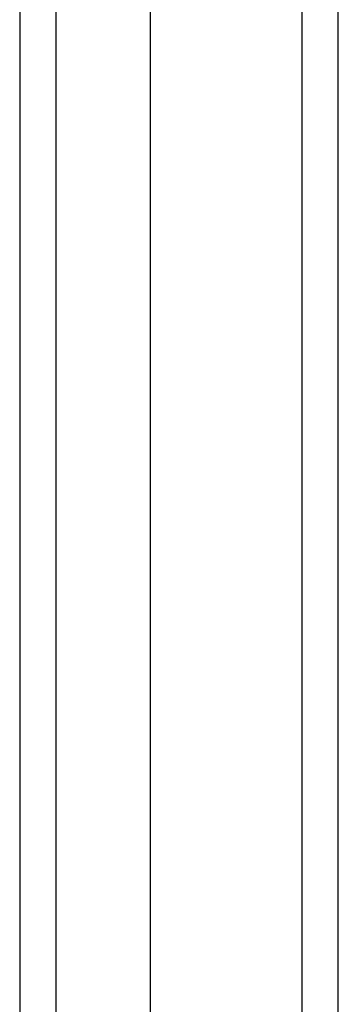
# Model space of a CAD drawing. Header units: inches. Extents: x 24 to 237, y 20 to 145.
# Tile 33 of 107: x 143.651 to 144.517, y 65.262 to 67.94. Entities that reach past the tile are written whole.
import ezdxf

# ---------------------------------------------------------------- set-up
doc = ezdxf.new("R2010")
doc.units = ezdxf.units.IN
doc.header["$MEASUREMENT"] = 0
doc.layers.add('Visible Edges(ANSI)', color=7, linetype='Continuous', lineweight=25)
doc.layers.add('Visible Tangent Edges(ANSI)', color=7, linetype='Continuous', lineweight=25)

msp = doc.modelspace()

# ---------------------------------------------------------------- linework, layer by layer
at = {"layer": 'Visible Edges(ANSI)'}
for p, q in [((144.5167, 62.6821), (144.5167, 98.526)), ((144.0049, 97.8745), (144.0049, 63.2918)), ((143.6505, 97.686), (143.6505, 63.4803))]:
    msp.add_line(p, q, dxfattribs=at)
at = {"layer": 'Visible Tangent Edges(ANSI)'}
for p, q in [((144.4177, 98.526), (144.4177, 62.6821)), ((143.7495, 63.3503), (143.7495, 97.816))]:
    msp.add_line(p, q, dxfattribs=at)

doc.saveas('drawing.dxf')
